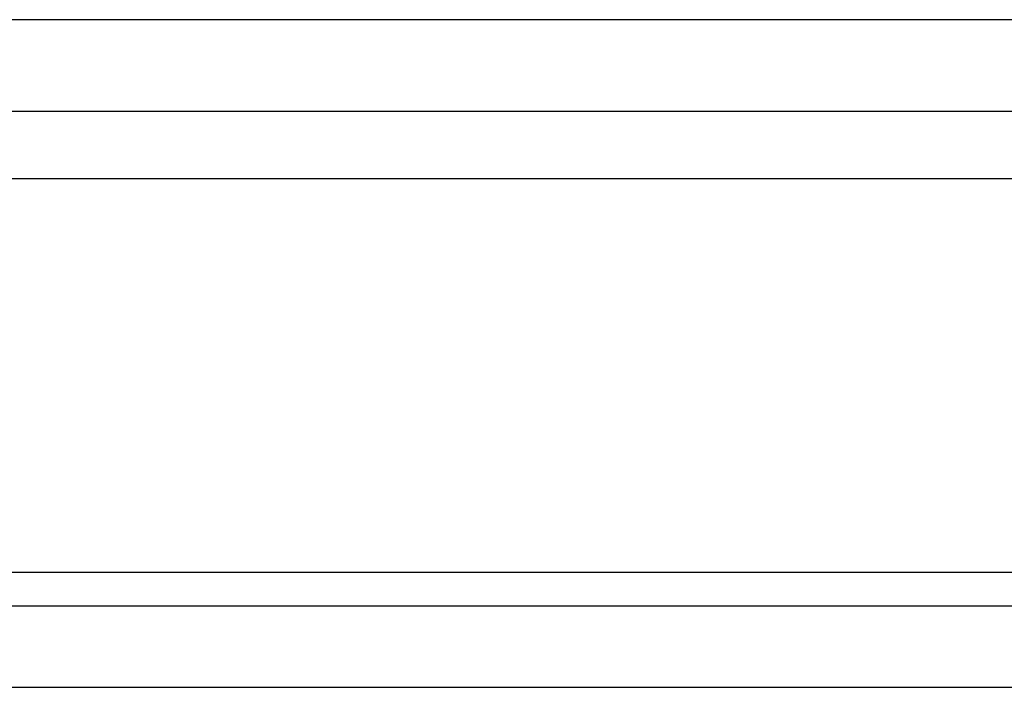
# Model space of a CAD drawing. Header units: millimetres. Extents: x -12 to 868, y 237 to 539.
# Tile 23 of 54: x 689 to 710, y 280 to 294. Entities that reach past the tile are written whole.
import ezdxf

# ---------------------------------------------------------------- set-up
doc = ezdxf.new("R2010")
doc.units = ezdxf.units.MM
doc.header["$LTSCALE"] = 0.15
doc.layers.add('OUT', color=3, linetype='CONTINUOUS')

msp = doc.modelspace()

# ---------------------------------------------------------------- linework, layer by layer
at = {"layer": 'OUT', "color": 0}
for p, q in [((758.906, 294.461), (654.672, 294.461)), ((476.405, 292.546), (865.039, 292.546)), ((475.978, 291.132), (865.039, 291.132)), ((472.334, 282.875), (865.039, 282.875)), ((471.948, 282.168), (865.039, 282.168)), ((385.039, 280.461), (865.039, 280.461))]:
    msp.add_line(p, q, dxfattribs=at)

doc.saveas('drawing.dxf')
